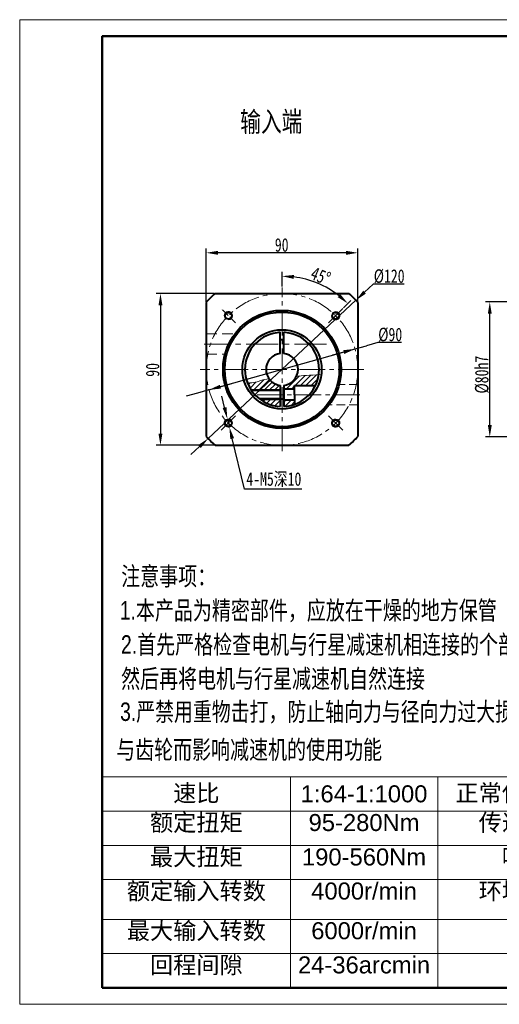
# Model space of a CAD drawing. Header units: millimetres. Extents: x 9 to 830, y -70 to 513.
# Tile 1 of 2: x 9 to 294, y -70 to 513. Entities that reach past the tile are written whole.
import ezdxf

# ---------------------------------------------------------------- set-up
doc = ezdxf.new("R2010")
doc.units = ezdxf.units.MM
doc.header["$PDSIZE"] = -5
for name, pattern in [('ACAD_ISO04W100', [30, 24, -3, 0, -3]), ('CENTER2', [28.574999, 19.049999, -3.175, 3.175, -3.175]), ('DASHED2', [9.525, 6.35, -3.175])]:
    doc.linetypes.add(name, pattern=pattern)
doc.layers.get('0').update_dxf_attribs({"lineweight": 18})
for name, color, linetype, lineweight in [('中心', 1, 'ACAD_ISO04W100', 9), ('中心线', 230, 'CENTER2', 18), ('剖面线', 161, 'Continuous', 15), ('图框_内框线', 5, 'Continuous', 50), ('图框_外框线', 7, 'Continuous', 18), ('尺寸线层', 3, 'Continuous', 18), ('标注', 3, 'Continuous', 18), ('粗实线', 7, 'Continuous', 40), ('细实线', 211, 'Continuous', 18), ('虚线', 61, 'DASHED2', 18)]:
    doc.layers.add(name, color=color, linetype=linetype, lineweight=lineweight)
doc.styles.get("Standard").update_dxf_attribs({"font": 'arial.ttf'})
doc.styles.add('宋体', font='txt', dxfattribs={"width": 0.75})
doc.dimstyles.new('ISO-25', dxfattribs={"dimtxt": 8, "dimasz": 7, "dimexe": 2.5, "dimexo": 0.625, "dimtad": 1, "dimtoh": 1, "dimdsep": 46, "dimtxsty": '宋体', "dimcen": 2.5, "dimdle": 14, "dimadec": 0, "dimazin": 0, "dimtfac": 1, "dimtmove": 0, "dimatfit": 3, "dimfxl": 0, "dimarcsym": 0})
doc.dimstyles.new('ISO-25$3', dxfattribs={"dimtxt": 10, "dimasz": 7, "dimexe": 3, "dimexo": 0, "dimtad": 1, "dimtoh": 1, "dimdsep": 46, "dimtxsty": 'Standard', "dimcen": 2.5, "dimdle": 14, "dimadec": 0, "dimazin": 0, "dimtfac": 1, "dimtmove": 0, "dimatfit": 3, "dimfxl": 0, "dimtolj": 1, "dimarcsym": 0})

# ---------------------------------------------------------------- blocks, each defined once
blk = doc.blocks.new('*D39')
at = {"layer": 'Defpoints', "color": 0}
for p in [(287.93, 346.15), (379.92, 346.15), (379.92, 266.15)]:
    blk.add_point(p, dxfattribs=at)
at = {"layer": '尺寸线层', "color": 0, "linetype": 'Continuous', "lineweight": -2}
for p, q in [((379.29, 346.15), (285.43, 346.15)), ((287.93, 273.15), (287.93, 339.15)), ((379.29, 266.15), (285.43, 266.15))]:
    blk.add_line(p, q, dxfattribs=at)
at = {"layer": '尺寸线层', "color": 0}
for points in [[(286.77, 339.15), (289.1, 339.15), (287.93, 346.15)], [(286.77, 273.15), (289.1, 273.15), (287.93, 266.15)]]:
    blk.add_solid(points, dxfattribs=at)
at = {"layer": '尺寸线层', "color": 0, "insert": (283.31, 303.05), "char_height": 8, "attachment_point": 5, "rotation": 90, "style": '宋体'}
blk.add_mtext('\\A1;%%C80h7', dxfattribs=at)
blk = doc.blocks.new('*T40')
at = {"layer": '粗实线', "color": 0, "linetype": 'ByBlock', "lineweight": -2}
for p, q in [((0, 0), (387.36, 0)), ((0, 0), (0, -125.1)), ((111.61, 0), (111.61, -125.1)), ((198.97, 0), (198.97, -125.1)), ((302.63, 0), (302.63, -125.1)), ((387.36, 0), (387.36, -125.1)), ((0, -20.41), (387.36, -20.41)), ((0, -40.82), (387.36, -40.82)), ((0, -61.02), (387.36, -61.02)), ((0, -84.55), (387.36, -84.55)), ((0, -104.8), (387.36, -104.8)), ((0, -125.1), (387.36, -125.1))]:
    blk.add_line(p, q, dxfattribs=at)
at = {"layer": '粗实线', "color": 0}
for s, insert, char_height, width, attachment_point in [('速比', (55.8, -10.21), 10.088, 108.2118, 5), ('1:64-1:1000', (155.29, -10.21), 10.0876, 83.9646, 5), ('正常使用寿命', (250.8, -10.21), 10.088, 100.2677, 5), ('20000 h', (345, -10.21), 10.088, 81.3338, 5), ('额定扭矩', (55.8, -22.11), 10.088, 108.2118, 2), ('95-280Nm', (155.29, -22.11), 10.088, 83.9646, 2), ('传递效率', (250.8, -22.11), 10.088, 100.2677, 2), ('90%', (345, -22.11), 10.088, 81.3338, 2), ('最大扭矩', (55.8, -42.52), 10.088, 108.2118, 2), ('190-560Nm', (155.29, -42.52), 10.088, 83.9646, 2), ('噪音', (250.8, -42.52), 10.088, 100.2677, 2), ('72dB', (345, -42.52), 10.088, 81.3338, 2), ('额定输入转数', (55.8, -62.71), 10.088, 108.2118, 2), ('4000r/min', (155.29, -62.71), 10.088, 83.9646, 2), ('环境温度', (250.8, -62.71), 10.088, 100.2677, 2), ('-20{\\H0.75x;\\C256;℃ \\H1.33333x;\\C7;- +90\\H0.75x;\\C256;℃}', (345, -62.71), 10.0876, 81.3338, 2), ('最大输入转数', (55.8, -86.25), 10.088, 108.2118, 2), ('6000r/min', (155.29, -86.25), 10.088, 83.9646, 2), ('回程间隙', (55.8, -106.5), 10.088, 108.2118, 2), ('24-36{\\H1.001x;\\C256;arcmin}', (155.29, -106.5), 10.0876, 83.9646, 2)]:
    blk.add_mtext(s, dxfattribs=dict(at, insert=insert, char_height=char_height, width=width, attachment_point=attachment_point))
blk = doc.blocks.new('*X58')
at = {"layer": '粗实线'}
blk.add_circle((0, 0), 2, dxfattribs=at)
at = {"layer": '细实线'}
blk.add_arc((0, 0), 2.5, 2.10415, 328.36581, dxfattribs=at)
blk = doc.blocks.new('*X57')
at = {"layer": '粗实线', "color": 0, "linetype": 'ByBlock', "lineweight": -2}
for p, rotation in [((6943.64, 4017.41), 270), ((7007.28, 4017.41), 180), ((7007.28, 3953.77), 90)]:
    blk.add_blockref('*X58', p, dxfattribs=dict(at, rotation=rotation))
blk.add_blockref('*X58', (6943.64, 3953.77), dxfattribs=at)
blk = doc.blocks.new('*D66')
at = {"layer": 'Defpoints', "color": 0}
for p in [(119.68, 375.25), (119.68, 345.83), (209.68, 345.83)]:
    blk.add_point(p, dxfattribs=at)
at = {"layer": '标注', "color": 0, "linetype": 'Continuous', "lineweight": -2}
for p, q in [((119.68, 346.46), (119.68, 377.75)), ((202.68, 375.25), (126.68, 375.25)), ((209.68, 346.46), (209.68, 377.75))]:
    blk.add_line(p, q, dxfattribs=at)
at = {"layer": '标注', "color": 0}
for points in [[(126.68, 376.41), (126.68, 374.08), (119.68, 375.25)], [(202.68, 376.41), (202.68, 374.08), (209.68, 375.25)]]:
    blk.add_solid(points, dxfattribs=at)
at = {"layer": '标注', "color": 0, "insert": (164.48, 379.87), "char_height": 8, "attachment_point": 5, "style": '宋体'}
blk.add_mtext('\\A1;90', dxfattribs=at)
blk = doc.blocks.new('*D67')
at = {"layer": 'Defpoints', "color": 0}
for p in [(124.99, 351.15), (92.56, 261.15), (124.99, 261.15)]:
    blk.add_point(p, dxfattribs=at)
at = {"layer": '标注', "color": 0, "linetype": 'Continuous', "lineweight": -2}
for p, q in [((124.37, 351.15), (90.06, 351.15)), ((92.56, 344.15), (92.56, 268.15)), ((124.37, 261.15), (90.06, 261.15))]:
    blk.add_line(p, q, dxfattribs=at)
at = {"layer": '标注', "color": 0}
for points in [[(91.4, 344.15), (93.73, 344.15), (92.56, 351.15)], [(91.4, 268.15), (93.73, 268.15), (92.56, 261.15)]]:
    blk.add_solid(points, dxfattribs=at)
at = {"layer": '标注', "color": 0, "insert": (87.94, 305.86), "char_height": 8, "attachment_point": 5, "rotation": 90, "style": '宋体'}
blk.add_mtext('\\A1;90', dxfattribs=at)
blk = doc.blocks.new('*D68')
at = {"layer": 'Defpoints', "color": 0}
for p in [(208.01, 318.28), (121.34, 294.01)]:
    blk.add_point(p, dxfattribs=at)
at = {"layer": '标注', "color": 0, "linetype": 'Continuous', "lineweight": -2}
for p, q in [((221.49, 322.06), (214.75, 320.17)), ((235.62, 322.06), (221.49, 322.06)), ((121.34, 294.01), (208.01, 318.28)), ((208.01, 318.28), (214.75, 320.17)), ((114.6, 292.13), (107.86, 290.24)), ((121.34, 294.01), (114.6, 292.13))]:
    blk.add_line(p, q, dxfattribs=at)
at = {"layer": '标注', "color": 0, "lineweight": -2}
for p, q in [((201.27, 316.4), (194.53, 314.51)), ((128.08, 295.9), (134.83, 297.79))]:
    blk.add_line(p, q, dxfattribs=at)
at = {"layer": '标注', "color": 0}
for points in [[(200.95, 317.52), (201.58, 315.27), (208.01, 318.28)], [(127.77, 297.02), (128.4, 294.78), (121.34, 294.01)]]:
    blk.add_solid(points, dxfattribs=at)
at = {"layer": '标注', "color": 0, "insert": (228.87, 326.68), "char_height": 8, "attachment_point": 5, "style": '宋体'}
blk.add_mtext('\\A1;%%C90', dxfattribs=at)
blk = doc.blocks.new('*D69')
at = {"layer": 'Defpoints', "color": 0}
for p in [(132.26, 276.76), (133.46, 271.9)]:
    blk.add_point(p, dxfattribs=at)
at = {"layer": '标注', "color": 0, "linetype": 'Continuous', "lineweight": -2}
for p, q in [((130.58, 283.55), (128.91, 290.35)), ((132.26, 276.76), (133.46, 271.9)), ((142.49, 235.23), (135.13, 265.1)), ((176.52, 235.23), (142.49, 235.23))]:
    blk.add_line(p, q, dxfattribs=at)
at = {"layer": '标注', "color": 0}
for points in [[(131.72, 283.83), (129.45, 283.27), (132.26, 276.76)], [(136.26, 265.38), (134, 264.83), (133.46, 271.9)]]:
    blk.add_solid(points, dxfattribs=at)
at = {"layer": '标注', "color": 0, "insert": (159.82, 240.76), "char_height": 8, "attachment_point": 5, "style": '宋体'}
blk.add_mtext('\\A1;{\\fNSimSun|b0|i0|c134|p49;4-M5深10}', dxfattribs=at)
blk = doc.blocks.new('*D70')
at = {"layer": 'Defpoints', "color": 0}
for p in [(208.52, 347.11), (120.84, 265.18)]:
    blk.add_point(p, dxfattribs=at)
at = {"layer": '标注', "color": 0, "linetype": 'Continuous', "lineweight": -2}
for p, q in [((218.75, 356.67), (213.63, 351.89)), ((237.14, 356.67), (218.75, 356.67)), ((120.84, 265.18), (208.52, 347.11)), ((115.72, 260.4), (110.61, 255.63))]:
    blk.add_line(p, q, dxfattribs=at)
at = {"layer": '标注', "color": 0}
for points in [[(212.83, 352.74), (214.43, 351.04), (208.52, 347.11)], [(114.93, 261.26), (116.52, 259.55), (120.84, 265.18)]]:
    blk.add_solid(points, dxfattribs=at)
at = {"layer": '标注', "color": 0, "insert": (228.25, 361.3), "char_height": 8, "attachment_point": 5, "style": '宋体'}
blk.add_mtext('\\A1;%%C120', dxfattribs=at)
blk = doc.blocks.new('*D71')
at = {"layer": 'Defpoints', "color": 0}
for p in [(164.68, 354.7), (192.3, 354), (200.77, 342.24), (192.23, 333.7), (164.68, 257.6)]:
    blk.add_point(p, dxfattribs=at)
at = {"layer": '尺寸线层', "color": 0, "linetype": 'Continuous', "lineweight": -2}
for p, q in [((164.68, 355.33), (164.68, 363.9)), ((201.21, 342.68), (205.51, 346.98))]:
    blk.add_line(p, q, dxfattribs=at)
blk.add_arc((164.68, 306.15), 55.25, 52.26398, 82.73602, dxfattribs=at)
at = {"layer": '尺寸线层', "color": 0}
for points in [[(171.59, 359.79), (171.74, 362.12), (164.68, 361.4)], [(199.26, 350.72), (197.72, 348.97), (203.75, 345.22)]]:
    blk.add_solid(points, dxfattribs=at)
at = {"layer": '尺寸线层', "color": 0, "insert": (187.59, 361.47), "char_height": 8, "attachment_point": 5, "rotation": 337.5, "style": '宋体'}
blk.add_mtext('\\A1;45°', dxfattribs=at)

msp = doc.modelspace()

# ---------------------------------------------------------------- hatches: boundary and pattern name
at = {"layer": '剖面线'}
h = msp.add_hatch(dxfattribs=at)
h.set_pattern_fill('ANSI31', color=256, style=0, pattern_type=0)
h.set_pattern_definition([(45, (-292.7625, -394.934), (-1.571545, 1.571545), [])])
edge = h.paths.add_edge_path(flags=0)
edge.add_arc((164.677, 306.148), 9.5, 215.238338, 263.957672)
edge.add_line((163.677, 296.701), (156.918, 300.667))
edge.add_spline(control_points=[(156.918, 300.667), (155.31, 300.382), (151.9, 299.589), (148.665, 298.229), (144.226, 298.04)], knot_values=[0, 0, 0, 0, 6.0397253, 13.0041406, 13.0041406, 13.0041406, 13.0041406], weights=[1, 1, 1, 1, 1], degree=3, periodic=0)
edge.add_arc((164.677, 306.148), 22, 201.625691, 213.055731, ccw=False)
edge.add_line((146.238, 294.148), (163.677, 294.148))
edge.add_line((163.677, 294.148), (163.677, 296.701))
edge = h.paths.add_edge_path(flags=0)
edge.add_line((172.177, 296.648), (184.52, 296.648))
edge.add_arc((164.677, 306.148), 22, 334.416998, 351.793874, ccw=False)
edge.add_line((184.52, 296.648), (186.452, 303.008))
edge.add_spline(control_points=[(186.452, 303.008), (180.406, 302.691), (176.856, 302.386), (173.28, 302.119)], knot_values=[0, 0, 0, 0, 13.2021357, 13.2021357, 13.2021357, 13.2021357], weights=[1, 1, 1, 1], degree=3, periodic=0)
edge.add_arc((164.677, 306.148), 9.5, 276.042328, 334.901669)
edge.add_line((165.677, 296.701), (165.677, 294.398))
edge.add_line((165.677, 294.398), (172.177, 294.398))
edge.add_line((172.177, 294.398), (172.177, 296.648))
edge = h.paths.add_edge_path(flags=0)
edge.add_line((163.677, 288.148), (152.028, 288.148))
edge.add_arc((164.677, 306.148), 22, 234.903196, 267.394751, ccw=False)
edge.add_line((163.677, 284.171), (163.677, 288.148))
edge = h.paths.add_edge_path(flags=0)
edge.add_line((172.177, 287.898), (165.677, 287.898))
edge.add_line((165.677, 287.898), (165.677, 284.171))
edge.add_arc((164.677, 306.148), 22, 272.605245, 289.932277, ccw=False)
edge.add_line((172.177, 285.466), (172.177, 287.898))
edge = h.paths.add_edge_path(flags=0)
edge.add_line((163.677, 288.648), (151.345, 288.648))
edge.add_arc((164.677, 306.148), 22, 232.698207, 234.903201, ccw=False)
edge.add_line((152.028, 288.148), (163.677, 288.148))
edge.add_line((163.677, 288.148), (163.677, 288.648))
edge = h.paths.add_edge_path(flags=0)
edge.add_line((163.677, 294.148), (146.238, 294.148))
edge.add_arc((164.677, 306.148), 22, 213.055738, 214.623529, ccw=False)
edge.add_line((146.573, 293.648), (163.677, 293.648))
edge.add_line((163.677, 293.648), (163.677, 294.148))

# ---------------------------------------------------------------- linework, layer by layer
at = {"layer": '中心', "ltscale": 0.2}
msp.add_line((137.126, 333.699), (128.588, 342.237), dxfattribs=at)
at = {"layer": '中心线', "ltscale": 0.8}
for p, q in [((164.677, 257.596), (164.677, 354.701)), ((192.228, 333.699), (200.766, 342.237)), ((213.23, 306.148), (116.124, 306.148)), ((210.854, 291.148), (148.936, 291.148)), ((137.126, 278.598), (128.588, 270.059)), ((192.228, 278.598), (200.766, 270.059))]:
    msp.add_line(p, q, dxfattribs=at)
at = {"layer": '中心线'}
msp.add_line((191.055, 321.148), (118.5, 321.148), dxfattribs=at)
at = {"layer": '中心线', "ltscale": 0.8}
msp.add_circle((164.677, 306.148), 45, dxfattribs=at)
at = {"layer": '图框_内框线'}
msp.add_lwpolyline([(58.049, -60.399), (820.349, -60.399), (820.349, 503.639), (58.049, 503.639)], close=True, dxfattribs=at)
at = {"layer": '图框_外框线'}
msp.add_lwpolyline([(9.044, -70.2), (830.15, -70.2), (830.15, 513.44), (9.044, 513.44)], close=True, dxfattribs=at)
at = {"layer": '粗实线'}
for p, q in [((124.991, 351.148), (204.363, 351.148)), ((119.677, 345.835), (119.677, 266.462)), ((209.677, 345.835), (209.677, 266.462)), ((163.677, 315.596), (163.677, 328.126)), ((165.677, 315.596), (165.677, 328.126)), ((163.677, 293.648), (146.573, 293.648)), ((163.677, 296.701), (163.677, 284.171)), ((165.677, 296.701), (165.677, 284.171)), ((172.177, 294.398), (165.677, 294.398)), ((172.177, 291.148), (172.177, 296.648)), ((172.177, 296.648), (184.52, 296.648)), ((163.677, 288.648), (151.345, 288.648)), ((172.177, 287.898), (165.677, 287.898)), ((172.177, 291.148), (172.177, 285.466)), ((124.991, 261.148), (204.363, 261.148))]:
    msp.add_line(p, q, dxfattribs=at)
for radius in [35, 34, 23.5]:
    msp.add_circle((164.677, 306.148), radius, dxfattribs=at)
for radius, start, end in [(60, 131.409622, 138.590378), (60, 131.409622, 138.590378), (60, 41.409622, 48.590378), (60, 41.409622, 48.590378), (22, 92.605251, 267.394749), (22, 272.605251, 87.394749), (17.5, 86.724171, 93.275829), (9.5, 96.042328, 263.957672), (9.5, 276.042328, 83.957672), (17.5, 266.724171, 273.275829), (60, 221.409622, 228.590378), (60, 311.409622, 318.590378), (60, 311.409622, 318.590378)]:
    msp.add_arc((164.677, 306.148), radius, start, end, dxfattribs=at)
at = {"layer": '细实线'}
for p, q in [((163.677, 294.148), (146.238, 294.148)), ((163.677, 288.148), (152.028, 288.148))]:
    msp.add_line(p, q, dxfattribs=at)
msp.add_open_spline([(143.635, 298.019), (148.515, 298.166), (151.821, 299.571), (155.31, 300.382), (156.918, 300.667)], degree=3, knots=[0, 0, 0, 0, 7.4179739, 13.5847077, 13.5847077, 13.5847077, 13.5847077], dxfattribs=at)
msp.add_open_spline([(173.28, 302.119), (177.019, 302.398), (180.731, 302.719), (187.297, 303.052)], degree=3, dxfattribs=at)
at = {"layer": '虚线'}
for p, q in [((119.677, 327.148), (136.677, 327.148)), ((119.677, 315.148), (130.854, 315.148))]:
    msp.add_line(p, q, dxfattribs=at)
at = {"layer": '虚线', "ltscale": 0.8}
for p, q in [((209.677, 297.148), (198.5, 297.148)), ((209.677, 285.148), (192.677, 285.148))]:
    msp.add_line(p, q, dxfattribs=at)

# ---------------------------------------------------------------- block references
msp.add_blockref('*T40', (58.049, 64.705))
at = {"layer": '粗实线'}
msp.add_blockref('*X57', (-6810.785, -3679.446), dxfattribs=at)

# ---------------------------------------------------------------- texts
at = {"width": 0.75}
for s, height, p in [('注意事项：', 11.0138, (69.26, 178.068)), ('1.本产品为精密部件，应放在干燥的地方保管', 11.01383, (68.388, 157.815)), ('2.首先严格检查电机与行星减速机相连接的个部位尺寸是否匹配，', 11.01383, (69.122, 137.562)), ('然后再将电机与行星减速机自然连接', 11.01383, (69.214, 117.308)), ('3.严禁用重物击打，防止轴向力与径向力过大损坏轴承', 10.9554, (68.619, 97.765)), ('与齿轮而影响减速机的使用功能', 11.01383, (66.264, 75.237))]:
    msp.add_text(s, height=height, dxfattribs=at).set_placement(p)
at = {"layer": '粗实线', "insert": (139.825, 458.871), "char_height": 12, "width": 40.62592, "attachment_point": 1, "rotation": 0.477454, "style": '宋体'}
msp.add_mtext('输入端', dxfattribs=at)

# ---------------------------------------------------------------- dimensions: what is measured, and where the dimension line sits
at = {"layer": '尺寸线层'}
dim = msp.add_angular_dim_2l(base=(192.302, 353.997), line1=((164.677, 257.596), (164.677, 354.701)), line2=((192.228, 333.699), (200.766, 342.237)), dimstyle='ISO-25', override={"dimtolj": 1, "dimarcsym": 1}, dxfattribs=at)
dim.commit()
dim.dimension.update_dxf_attribs({"geometry": '*D71', "text_midpoint": (187.59, 361.466)})
dim = msp.add_linear_dim(base=(287.934, 346.148), p1=(379.919, 266.148), p2=(379.919, 346.148), angle=90, text='%%C<>h7', dimstyle='ISO-25', override={"dimsah": 1, "dimtolj": 1}, dxfattribs=at)
dim.commit()
dim.dimension.update_dxf_attribs({"geometry": '*D39', "text_midpoint": (287.934, 303.053), "dimtype": 160})
at = {"layer": '标注'}
dim = msp.add_linear_dim(base=(119.677, 375.247), p1=(209.677, 345.835), p2=(119.677, 345.835), dimstyle='ISO-25', override={"dimsah": 1, "dimtolj": 1, "dimtzin": 8}, dxfattribs=at)
dim.commit()
dim.dimension.update_dxf_attribs({"geometry": '*D66', "text_midpoint": (164.48, 375.247), "dimtype": 160})
for p1, p2, dimstyle, override, picture, middle in [((120.837, 265.184), (208.517, 347.113), 'ISO-25$3', {"dimtxt": 8, "dimexe": 2.5, "dimexo": 0.625, "dimpost": '%%C<>', "dimtxsty": '宋体', "dimsah": 1}, '*D70', (228.254, 361.296)), ((121.344, 294.014), (208.01, 318.283), 'ISO-25', {"dimpost": '%%C<>', "dimsah": 1, "dimtolj": 1, "dimtzin": 8}, '*D68', (228.866, 326.683))]:
    dim = msp.add_diameter_dim_2p(p1=p1, p2=p2, dimstyle=dimstyle, override=override, dxfattribs=at)
    dim.commit()
    dim.dimension.update_dxf_attribs({"geometry": picture, "text_midpoint": middle})
dim = msp.add_linear_dim(base=(92.564, 261.148), p1=(124.991, 351.148), p2=(124.991, 261.148), angle=270, dimstyle='ISO-25', override={"dimsah": 1, "dimtolj": 1, "dimtzin": 8}, dxfattribs=at)
dim.commit()
dim.dimension.update_dxf_attribs({"geometry": '*D67', "text_midpoint": (92.564, 305.858), "dimtype": 160})
dim = msp.add_diameter_dim_2p(p1=(132.259, 276.756), p2=(133.455, 271.901), text='{\\fNSimSun|b0|i0|c134|p49;4-M5深10}', dimstyle='ISO-25', override={"dimpost": '%%C<>', "dimsah": 1, "dimtolj": 1}, dxfattribs=at)
dim.commit()
dim.dimension.update_dxf_attribs({"geometry": '*D69', "text_midpoint": (159.816, 235.227), "dimtype": 163})

doc.saveas('drawing.dxf')
